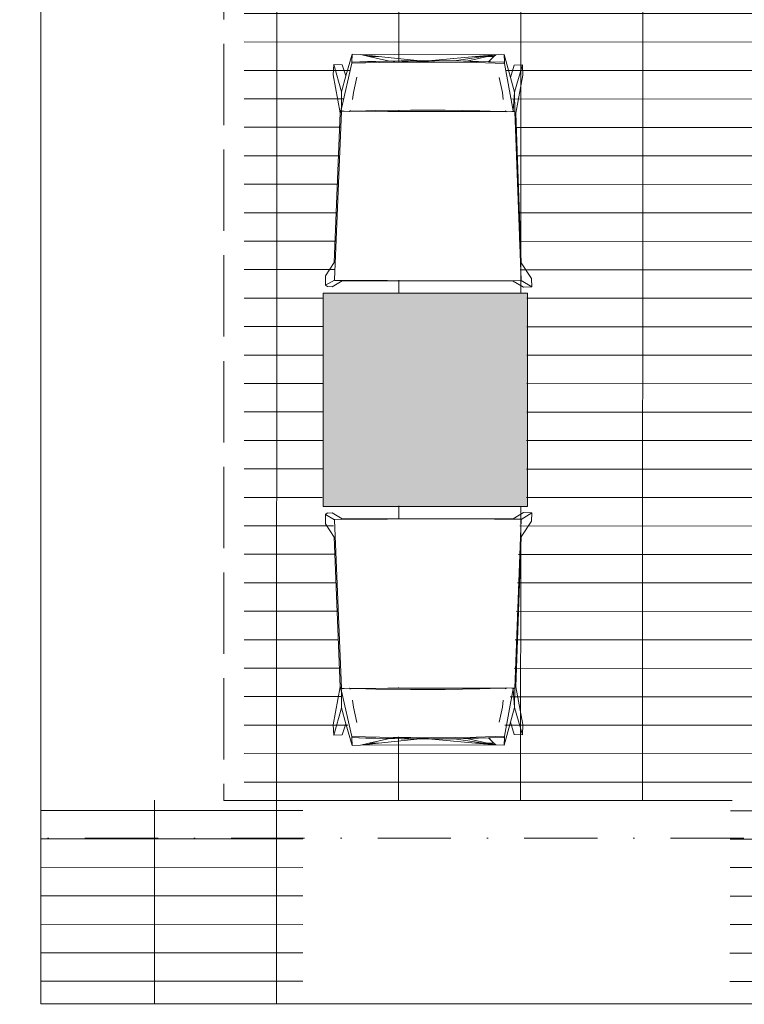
# Model space of a CAD drawing. Header units: millimetres. Extents: x -19278 to 18011, y -32369 to 41467.
# Tile 16 of 64: x -17108 to -15326, y 6915 to 9336. Entities that reach past the tile are written whole.
import ezdxf
from ezdxf.xclip import XClip

# ---------------------------------------------------------------- set-up
doc = ezdxf.new("R2010")
doc.units = ezdxf.units.MM
doc.header["$MEASUREMENT"] = 0
doc.header["$XCLIPFRAME"] = 0
doc.linetypes.add('Kropki i Kreski', pattern=[360, 180, -90, 0, -90])
doc.linetypes.add('Przerywana długa', pattern=[260, 200, -60])
for name, color, linetype in [('2D - Rysunki i Obrazki', 7, 'Continuous'), ('PT.A.01_1_Rzuty - ogródek_Nr_pióra__7', 7, 'Continuous'), ('PT.A.01_1_Wnętrze - umeblowanie_Nr_pióra__19', 7, 'Continuous')]:
    doc.layers.add(name, color=color, linetype=linetype)
for name, color, linetype, lineweight, true_color in [('PT.A.01_1_0_Nr_pióra__92_Nr_pióra__11', 7, 'Continuous', 18, 0xbf8080), ('PT.A.01_1_Rzuty - ogródek_Nr_pióra__161_Nr_pióra__14', 7, 'Continuous', 18, 0x6a6a6a), ('PT.A.01_1_Rzuty - ogródek_Nr_pióra__205_Nr_pióra__2', 7, 'Continuous', 18, 0xe8e8e8)]:
    doc.layers.add(name, color=color, linetype=linetype, lineweight=lineweight, true_color=true_color)
for name, color, linetype, lineweight in [('PT.A.01_1_Osie_Nr_pióra__101_Nr_pióra__252', 252, 'Continuous', 18), ('PT.A.01_1_Rzuty - ogródek_Nr_pióra__1_Nr_pióra__7', 7, 'Continuous', 18), ('PT.A.01_1_Wnętrze - umeblowanie_Nr_pióra__1_Nr_pióra__7', 7, 'Continuous', 18)]:
    doc.layers.add(name, color=color, linetype=linetype, lineweight=lineweight)

# ---------------------------------------------------------------- blocks, each defined once
blk = doc.blocks.new('Rysunek_1_1', base_point=(2114.4, 3072.6))
at = {"layer": 'PT.A.01_1_Rzuty - ogródek_Nr_pióra__7', "linetype": 'Continuous', "lineweight": 0, "true_color": 0x000000}
h = blk.add_hatch(dxfattribs=at)
h.set_pattern_fill('Siatka_60x120_kopia_kopi_DE', color=18, style=0, pattern_type=2)
h.set_pattern_definition([(359.9746, (-15575.81, 9211.21), (0.031, 70), []), (89.975, (-15575.8, 9211.2), (-300, 0.133), [])])
h.paths.add_polyline_path([(-17056.4, 7416.9), (-17056.4, 6916.1), (-16411.8, 6915.6), (-16411.8, 7415.6), (-15360.6, 7415.6), (-15361.8, 6915.6), (-15161.8, 6915.1), (-15161.8, 7415.6), (-14111.7, 7415.6), (-14111.7, 6916.2), (-14056.4, 6916.1), (-14056.4, 11317), (-15306.4, 11317), (-15306.4, 11617), (-16556.4, 11617), (-16556.4, 7416.9)])
h.paths.add_polyline_path([(-16320.8, 7687.1), (-16320.8, 7692.2), (-16318.8, 7692.2), (-15898.2, 7692), (-15919.9, 7575.4), (-15989.3, 7573.3), (-16091.4, 7572), (-16193.5, 7572.8), (-16295.6, 7575.6)], flags=0)
h.paths.add_polyline_path([(-16320.8, 7693.3), (-16336.8, 8108.5), (-16336.8, 8109.2), (-16271.4, 8109.6), (-16205.9, 8109.8), (-16140.2, 8109.9), (-16074.6, 8109.9), (-16009, 8109.7), (-15943.4, 8109.4), (-15878, 8108.9), (-15878, 8108.2), (-15894.5, 7693.1), (-15901.9, 7693.1), (-15915.1, 7693.9), (-15915.1, 7693.2), (-15943.6, 7693.4), (-16009.2, 7693.8), (-16074.8, 7694), (-16140.5, 7694), (-16206.1, 7693.9), (-16271.7, 7693.6), (-16300.2, 7693.5), (-16300.2, 7694.1), (-16313.4, 7693.4)], flags=0)
h.paths.add_polyline_path([(-15861.9, 8140), (-16364.1, 8141.1), (-16362.9, 8665.6), (-15860.7, 8664.4)], flags=0)
h.paths.add_polyline_path([(-16335.5, 8697.4), (-16335.5, 8698.1), (-16317.4, 9113.2), (-16310.1, 9113.1), (-16296.9, 9112.4), (-16296.9, 9113), (-16268.3, 9112.7), (-16202.8, 9112.1), (-16137.2, 9111.7), (-16071.5, 9111.4), (-16005.9, 9111.3), (-15940.3, 9111.3), (-15911.8, 9111.4), (-15911.8, 9110.8), (-15898.6, 9111.4), (-15891.2, 9111.5), (-15876.6, 8696.2), (-15876.6, 8695.6), (-15942, 8695.4), (-16007.6, 8695.4), (-16073.2, 8695.5), (-16138.9, 8695.8), (-16204.5, 8696.2), (-16270, 8696.7)], flags=0)
h.paths.add_polyline_path([(-16315.5, 9114.3), (-16317.5, 9114.3), (-16317.4, 9119.4), (-16291.7, 9230.8), (-16189.6, 9233.2), (-16087.5, 9233.4), (-15985.4, 9231.7), (-15916, 9229.3), (-15894.9, 9112.6)], flags=0)
h.paths.add_polyline_path([(-15116.6, 7684.3), (-15116.7, 7689.4), (-15114.6, 7689.4), (-14694.1, 7689.2), (-14715.7, 7572.5), (-14785.2, 7570.5), (-14887.3, 7569.2), (-14989.4, 7570), (-15091.4, 7572.8)], flags=0)
h.paths.add_polyline_path([(-15109.3, 7690.6), (-15116.6, 7690.5), (-15132.7, 8105.7), (-15132.7, 8106.4), (-15067.3, 8106.8), (-15001.7, 8107), (-14936.1, 8107.1), (-14870.4, 8107.1), (-14804.8, 8106.9), (-14739.3, 8106.6), (-14673.8, 8106.1), (-14673.8, 8105.4), (-14690.4, 7690.3), (-14697.7, 7690.3), (-14710.9, 7691), (-14711, 7690.4), (-14739.5, 7690.6), (-14805.1, 7691), (-14870.7, 7691.1), (-14936.3, 7691.2), (-15002, 7691.1), (-15067.5, 7690.8), (-15096, 7690.7), (-15096.1, 7691.3)], flags=0)
h.paths.add_polyline_path([(-15159.9, 8138.3), (-15158.7, 8662.8), (-14154.4, 8660.4), (-14155.6, 8136)], flags=0)
h.paths.add_polyline_path([(-15131.3, 8694.6), (-15131.3, 8695.3), (-15113.3, 9110.4), (-15106, 9110.3), (-15092.8, 9109.5), (-15092.7, 9110.2), (-15064.2, 9109.9), (-14998.7, 9109.3), (-14933, 9108.9), (-14867.4, 9108.6), (-14801.7, 9108.5), (-14736.2, 9108.5), (-14707.7, 9108.6), (-14707.6, 9108), (-14694.4, 9108.6), (-14687.1, 9108.6), (-14672.5, 8693.4), (-14672.5, 8692.8), (-14737.9, 8692.6), (-14803.4, 8692.6), (-14869.1, 8692.7), (-14934.7, 8692.9), (-15000.4, 8693.4), (-15065.9, 8693.9)], flags=0)
h.paths.add_polyline_path([(-15111.3, 9111.5), (-15113.4, 9111.5), (-15113.3, 9116.6), (-15087.6, 9228), (-14985.5, 9230.3), (-14883.4, 9230.6), (-14781.3, 9228.9), (-14711.9, 9226.5), (-14690.7, 9109.8)], flags=0)
h.paths.add_polyline_path([(-15083.5, 9538), (-15108.7, 9649.5), (-15108.7, 9654.6), (-15106.7, 9654.6), (-14686.1, 9654.4), (-14707.8, 9537.7), (-14777.2, 9535.7), (-14879.3, 9534.4), (-14981.4, 9535.2)], flags=0)
h.paths.add_polyline_path([(-15108.7, 9655.7), (-15124.7, 10070.9), (-15124.7, 10071.6), (-15059.3, 10072), (-14993.8, 10072.2), (-14928.1, 10072.3), (-14862.5, 10072.3), (-14796.9, 10072.1), (-14731.3, 10071.8), (-14665.9, 10071.3), (-14665.9, 10070.6), (-14682.4, 9655.5), (-14689.8, 9655.5), (-14703, 9656.2), (-14703, 9655.6), (-14731.5, 9655.8), (-14797.1, 9656.2), (-14862.7, 9656.3), (-14928.4, 9656.4), (-14994, 9656.3), (-15059.6, 9656), (-15088.1, 9655.8), (-15088.1, 9656.5), (-15101.3, 9655.8)], flags=0)
h.paths.add_polyline_path([(-15152, 10103.5), (-15150.8, 10628), (-14146.4, 10625.6), (-14147.7, 10101.2)], flags=0)
h.paths.add_polyline_path([(-14614.5, 7683.1), (-14614.5, 7688.3), (-14612.5, 7688.2), (-14191.9, 7688), (-14213.6, 7571.4), (-14283, 7569.3), (-14385.1, 7568), (-14487.2, 7568.8), (-14589.3, 7571.6)], flags=0)
h.paths.add_polyline_path([(-14614.5, 7689.3), (-14630.5, 8104.5), (-14630.5, 8105.2), (-14565.1, 8105.6), (-14499.6, 8105.8), (-14433.9, 8106), (-14368.3, 8105.9), (-14302.6, 8105.7), (-14237.1, 8105.4), (-14171.7, 8104.9), (-14171.7, 8104.3), (-14188.2, 7689.1), (-14195.6, 7689.2), (-14208.8, 7689.9), (-14208.8, 7689.3), (-14237.3, 7689.4), (-14302.9, 7689.8), (-14368.5, 7690), (-14434.2, 7690), (-14499.8, 7689.9), (-14565.4, 7689.6), (-14593.9, 7689.5), (-14593.9, 7690.1), (-14607.1, 7689.4)], flags=0)
h.paths.add_polyline_path([(-15123.4, 10659.8), (-15123.4, 10660.5), (-15105.3, 11075.6), (-15098, 11075.5), (-15084.8, 11074.7), (-15084.8, 11075.4), (-15056.2, 11075.1), (-14990.7, 11074.5), (-14925.1, 11074.1), (-14859.4, 11073.8), (-14793.8, 11073.7), (-14728.2, 11073.7), (-14699.7, 11073.8), (-14699.7, 11073.2), (-14686.5, 11073.8), (-14679.1, 11073.8), (-14664.5, 10658.6), (-14664.5, 10657.9), (-14729.9, 10657.8), (-14795.5, 10657.7), (-14861.1, 10657.9), (-14926.8, 10658.1), (-14992.4, 10658.6), (-15057.9, 10659.1)], flags=0)
h.paths.add_polyline_path([(-14629.2, 8693.5), (-14629.1, 8694.1), (-14611.1, 9109.2), (-14603.8, 9109.1), (-14590.6, 9108.4), (-14590.6, 9109), (-14562, 9108.7), (-14496.5, 9108.1), (-14430.9, 9107.7), (-14365.2, 9107.4), (-14299.6, 9107.3), (-14234, 9107.3), (-14205.5, 9107.4), (-14205.5, 9106.8), (-14192.3, 9107.4), (-14184.9, 9107.5), (-14170.3, 8692.2), (-14170.3, 8691.6), (-14235.7, 8691.4), (-14301.3, 8691.4), (-14366.9, 8691.5), (-14432.6, 8691.8), (-14498.2, 8692.2), (-14563.7, 8692.7)], flags=0)
h.paths.add_polyline_path([(-15103.4, 11076.7), (-15105.4, 11076.7), (-15105.3, 11081.8), (-15079.6, 11193.2), (-14977.5, 11195.5), (-14875.4, 11195.8), (-14773.3, 11194.1), (-14703.9, 11191.7), (-14682.8, 11074.9)], flags=0)
h.paths.add_polyline_path([(-14611.2, 9110.3), (-14611.1, 9115.4), (-14585.4, 9226.9), (-14483.3, 9229.2), (-14381.2, 9229.4), (-14279.1, 9227.7), (-14209.7, 9225.3), (-14188.6, 9108.6), (-14609.1, 9110.3)], flags=0)
h.paths.add_polyline_path([(-14606.5, 9648.3), (-14606.6, 9653.5), (-14604.5, 9653.4), (-14183.9, 9653.2), (-14205.6, 9536.6), (-14275, 9534.5), (-14377.1, 9533.2), (-14479.2, 9534), (-14581.3, 9536.8)], flags=0)
h.paths.add_polyline_path([(-14599.2, 9654.6), (-14606.5, 9654.5), (-14622.6, 10069.7), (-14622.6, 10070.4), (-14557.2, 10070.8), (-14491.6, 10071), (-14426, 10071.1), (-14360.3, 10071.1), (-14294.7, 10070.9), (-14229.1, 10070.6), (-14163.7, 10070.1), (-14163.7, 10069.4), (-14180.3, 9654.3), (-14187.6, 9654.4), (-14200.8, 9655.1), (-14200.8, 9654.5), (-14229.4, 9654.6), (-14294.9, 9655), (-14360.6, 9655.2), (-14426.2, 9655.2), (-14491.8, 9655.1), (-14557.4, 9654.8), (-14585.9, 9654.7), (-14586, 9655.3)], flags=0)
h.paths.add_polyline_path([(-14555.8, 10657.9), (-14621.2, 10658.7), (-14621.2, 10659.3), (-14603.2, 11074.4), (-14595.9, 11074.3), (-14582.6, 11073.6), (-14582.6, 11074.2), (-14554.1, 11073.9), (-14488.5, 11073.3), (-14422.9, 11072.9), (-14357.3, 11072.6), (-14291.6, 11072.5), (-14226.1, 11072.5), (-14197.5, 11072.6), (-14197.5, 11072), (-14184.3, 11072.6), (-14177, 11072.7), (-14162.4, 10657.4), (-14162.4, 10656.8), (-14227.8, 10656.6), (-14293.3, 10656.6), (-14359, 10656.7), (-14424.6, 10657), (-14490.2, 10657.4)], flags=0)
h.paths.add_polyline_path([(-14601.2, 11075.5), (-14603.3, 11075.5), (-14603.2, 11080.6), (-14577.4, 11192.1), (-14475.4, 11194.4), (-14373.3, 11194.6), (-14271.2, 11192.9), (-14201.7, 11190.5), (-14180.6, 11073.8)], flags=0)
at = {"layer": 'PT.A.01_1_Wnętrze - umeblowanie_Nr_pióra__19', "linetype": 'Continuous', "lineweight": 0, "true_color": 0xffffff}
blk.add_hatch(color=7, dxfattribs=at).paths.add_polyline_path([(-16361.6, 8663.8), (-16361.6, 8139.3), (-15859.4, 8139.3), (-15859.4, 8663.8)])
at = {"layer": 'PT.A.01_1_0_Nr_pióra__92_Nr_pióra__11', "linetype": 'Przerywana długa', "flags": 128}
for points in [[(-16606.4, 11617), (-16606.4, 7416.1)], [(-16606.4, 7416.1), (-14106.4, 7416.1)]]:
    blk.add_lwpolyline(points, dxfattribs=at)
at = {"layer": 'PT.A.01_1_Osie_Nr_pióra__101_Nr_pióra__252', "linetype": 'Kropki i Kreski'}
blk.add_line((-18028.2, 7323.5), (370.6, 7323.5), dxfattribs=at)
at = {"layer": 'PT.A.01_1_Rzuty - ogródek_Nr_pióra__161_Nr_pióra__14', "linetype": 'Continuous', "flags": 128}
for points in [[(-17056.4, 7416.1), (-17056.4, 11617), (-14056.4, 11617), (-14056.4, 7416.1)], [(-15356.4, 7416.1), (-16406.4, 7416.1)]]:
    blk.add_lwpolyline(points, dxfattribs=at)
blk.add_lwpolyline([(-17056.4, 11617), (-14056.4, 11617), (-14056.4, 6916.1), (-17056.4, 6916.1)], close=True, dxfattribs=at)
at = {"layer": 'PT.A.01_1_Rzuty - ogródek_Nr_pióra__1_Nr_pióra__7', "linetype": 'Continuous'}
for p, q in [((-16291, 9251.4), (-16305.8, 9198.1)), ((-16291.7, 9232.2), (-16291, 9251.4)), ((-16291, 9251.4), (-16270.4, 9250.7)), ((-16291, 9251.4), (-16291, 9251.4)), ((-16249.9, 9246.1), (-16270.4, 9250.7)), ((-16270.4, 9250.7), (-16225.9, 9246.1)), ((-16270.4, 9250.7), (-15937.4, 9250.1)), ((-15937.4, 9250.1), (-15987.6, 9245.6)), ((-15937.4, 9250.1), (-15967.6, 9245.6)), ((-15957.7, 9245.6), (-15937.4, 9250.1)), ((-15937.4, 9250.1), (-15942.2, 9245.6)), ((-15937.4, 9250.1), (-15916.7, 9250.7)), ((-15901.3, 9194.1), (-15916.7, 9250.7)), ((-15916.7, 9250.7), (-15916.1, 9231.5)), ((-16335.9, 9226.4), (-16337.1, 9200.7)), ((-16316.7, 9158.6), (-16335.9, 9226.4)), ((-16335.9, 9226.4), (-16315.3, 9225.3)), ((-16317.2, 9117.7), (-16291.8, 9229.2)), ((-16315.3, 9225.3), (-16305.8, 9198.1)), ((-16291.8, 9229.2), (-16189.7, 9231.7)), ((-16291.8, 9229.2), (-16291.7, 9230.7)), ((-16291.7, 9232.2), (-16253.2, 9233.4)), ((-16291.7, 9232.2), (-16256.9, 9233.1)), ((-16291.7, 9230.7), (-16291.7, 9232.2)), ((-16253.2, 9233.4), (-16256.9, 9233.1)), ((-16253.2, 9233.4), (-16232.8, 9233.8)), ((-16250.2, 9233.3), (-16253.2, 9233.4)), ((-16253.2, 9233.4), (-16252.1, 9233.3)), ((-16198.9, 9234.5), (-16249.9, 9246.1)), ((-16225.9, 9246.1), (-16249.9, 9246.1)), ((-16232.7, 9233.8), (-16232.8, 9233.8)), ((-16232.5, 9233.8), (-16232.6, 9233.8)), ((-16232.5, 9233.8), (-16232.4, 9233.8)), ((-16232.3, 9233.8), (-16232.4, 9233.8)), ((-16232.1, 9233.8), (-16232.3, 9233.8)), ((-16188.9, 9234.6), (-16232.1, 9233.8)), ((-16225.9, 9246.1), (-16123.6, 9235.3)), ((-16207.6, 9234.4), (-16198.9, 9234.5)), ((-16198.7, 9234.5), (-16198.9, 9234.5)), ((-16193.3, 9234.6), (-16198.7, 9234.5)), ((-16193.3, 9234.6), (-16168.9, 9235)), ((-16185.4, 9234.7), (-16193.3, 9234.6)), ((-16189.7, 9231.7), (-16146.4, 9231.9)), ((-16188.9, 9234.6), (-16185.4, 9234.7)), ((-16185.3, 9234.7), (-16168.9, 9235)), ((-16169.9, 9234.8), (-16185.3, 9234.7)), ((-16168.9, 9235), (-16169.9, 9234.8)), ((-16169.9, 9234.8), (-16167.9, 9234.9)), ((-16168.9, 9235), (-16150, 9235)), ((-16167.9, 9234.9), (-16168.9, 9235)), ((-16167.9, 9234.9), (-16150, 9235)), ((-16167.1, 9234.7), (-16167.9, 9234.9)), ((-16167.1, 9234.7), (-16104.2, 9235.2)), ((-16167.1, 9234.7), (-16143.1, 9235.1)), ((-16146.4, 9231.9), (-16167.1, 9234.7)), ((-16150, 9235), (-16103.9, 9235.2)), ((-16150, 9235), (-16129, 9235.2)), ((-16146.4, 9231.9), (-16088.2, 9235)), ((-16146.4, 9231.9), (-16087.6, 9232.2)), ((-16142, 9235.1), (-16143.1, 9235.1)), ((-16104.4, 9235.2), (-16142, 9235.1)), ((-16125, 9235.3), (-16129, 9235.2)), ((-16125, 9235.3), (-16123.6, 9235.3)), ((-16123.6, 9235.3), (-16104.4, 9235.2)), ((-16104.4, 9235.2), (-16103.9, 9235.2)), ((-16103.9, 9235.2), (-16103.8, 9235.2)), ((-15987.6, 9245.6), (-16103.8, 9235.2)), ((-16103.8, 9235.2), (-16103.3, 9235.2)), ((-16102.8, 9235.2), (-16103.3, 9235.2)), ((-16102.6, 9235.2), (-16102.8, 9235.2)), ((-16100.8, 9235.2), (-16102.6, 9235.2)), ((-16085.7, 9235.2), (-16102.6, 9235.2)), ((-16088.2, 9235), (-16100.8, 9235.2)), ((-16100.8, 9235.2), (-16085.7, 9235.2)), ((-16100.8, 9235.2), (-16087, 9235.1)), ((-16088.2, 9235), (-16087, 9235.1)), ((-16087.6, 9232.2), (-15985.5, 9230.7)), ((-16087, 9235.1), (-16084.6, 9235.2)), ((-16065.9, 9235), (-16087, 9235.1)), ((-16085.7, 9235.2), (-16084.6, 9235.2)), ((-16084.6, 9235.2), (-16084.8, 9235.1)), ((-16084.6, 9235.2), (-16065.9, 9235)), ((-16065.9, 9235), (-16062.5, 9234.9)), ((-16065.9, 9235), (-16065.9, 9235)), ((-16062.5, 9234.9), (-16017.1, 9234.3)), ((-16062.5, 9234.9), (-16039.6, 9234.8)), ((-15967.6, 9245.6), (-16039.6, 9234.8)), ((-16039.6, 9234.8), (-16017.1, 9234.3)), ((-16016.9, 9234.3), (-16017.1, 9234.3)), ((-16016.4, 9234.3), (-16016.9, 9234.3)), ((-16016.4, 9234.3), (-16008.9, 9234.1)), ((-16016.4, 9234.3), (-16008.6, 9234.2)), ((-16008.9, 9234.1), (-16008.6, 9234.2)), ((-16008.9, 9234.1), (-16002.9, 9234)), ((-16008.6, 9234.2), (-15957.7, 9245.6)), ((-16008.6, 9234.2), (-16000.4, 9234.1)), ((-16002.9, 9234), (-16002.5, 9234)), ((-16002.5, 9234), (-16000.4, 9234.1)), ((-16002.5, 9234), (-16000.4, 9233.9)), ((-16000.4, 9234.1), (-15999.6, 9233.9)), ((-16000.4, 9234.1), (-15981.7, 9233.5)), ((-15999.3, 9233.9), (-16000.4, 9234.1)), ((-16000.3, 9233.9), (-16000.4, 9233.9)), ((-15999.8, 9233.9), (-16000.3, 9233.9)), ((-15999.2, 9233.9), (-15999.3, 9233.9)), ((-15999.2, 9233.9), (-15981.7, 9233.5)), ((-15967.6, 9245.6), (-15987.6, 9245.6)), ((-15985.5, 9230.7), (-15916, 9228.5)), ((-15981.4, 9233.5), (-15981.7, 9233.5)), ((-15980.7, 9233.5), (-15981.4, 9233.5)), ((-15979.9, 9233.5), (-15980.7, 9233.5)), ((-15979.9, 9233.5), (-15918.1, 9231.6)), ((-15979.9, 9233.5), (-15955.6, 9232.9)), ((-15942.2, 9245.6), (-15957.7, 9245.6)), ((-15942.2, 9245.6), (-15955.6, 9232.9)), ((-15955.6, 9232.9), (-15918.1, 9231.6)), ((-15918.1, 9231.6), (-15917.5, 9231.6)), ((-15917, 9231.6), (-15917.5, 9231.6)), ((-15917, 9231.6), (-15916.6, 9231.5)), ((-15916.1, 9231.5), (-15916.6, 9231.5)), ((-15916.1, 9231.5), (-15916.1, 9230)), ((-15916.1, 9230), (-15916, 9228.5)), ((-15916, 9228.5), (-15894.7, 9111.8)), ((-15892.5, 9224.6), (-15871.9, 9225.6)), ((-15871.9, 9225.6), (-15891.4, 9157.8)), ((-15870.8, 9199.9), (-15871.9, 9225.6)), ((-16337.1, 9200.7), (-16320.2, 9107.6)), ((-15901.3, 9194.1), (-15892.5, 9224.6)), ((-16305.8, 9198.1), (-16316.7, 9158.6)), ((-16279, 9195), (-16287, 9157.5)), ((-15928.9, 9194.3), (-15921.1, 9156.9)), ((-15891.4, 9157.8), (-15901.3, 9194.1)), ((-15888, 9106.8), (-15870.8, 9199.9)), ((-16316.7, 9158.6), (-16317.2, 9120.1)), ((-16287, 9157.5), (-16289.5, 9140.1)), ((-15918.9, 9139.9), (-15921.1, 9156.9)), ((-15894.3, 9112.3), (-15891.4, 9157.8)), ((-15890.9, 9110.6), (-15891.4, 9157.8)), ((-16320.2, 9107.6), (-16334.6, 8738.9)), ((-16317.2, 9111.5), (-16334.3, 8696.3)), ((-16320.2, 9107.6), (-16317.3, 9111.3)), ((-16317.2, 9120.1), (-16318.4, 9112.5)), ((-16318.4, 9112.5), (-16317.2, 9117.7)), ((-16317.3, 9111.3), (-16318.4, 9112.5)), ((-16317.3, 9112.6), (-16317.2, 9117.7)), ((-16317.3, 9111.3), (-16317.3, 9112.6)), ((-16315.2, 9112.6), (-16317.3, 9112.6)), ((-16317.2, 9111.5), (-16317.3, 9111.3)), ((-16309.9, 9111.4), (-16317.2, 9111.5)), ((-16296.7, 9110.7), (-16309.9, 9111.4)), ((-16296.6, 9111.3), (-16296.9, 9110.9)), ((-16296.9, 9110.9), (-16296.7, 9110.7)), ((-16296.7, 9110.7), (-16296.6, 9111.3)), ((-16296.6, 9111.3), (-16294.3, 9112.3)), ((-16295.5, 9112.2), (-16296.6, 9111.3)), ((-16296.6, 9111.3), (-16296.2, 9111.3)), ((-16294.4, 9112.2), (-16296.2, 9111.3)), ((-16296.2, 9111.3), (-16295.4, 9111.3)), ((-16294.5, 9113.1), (-16295.5, 9112.2)), ((-16295.4, 9111.3), (-16282.8, 9111.2)), ((-16282.8, 9111.2), (-16232, 9112.7)), ((-16282.8, 9111.2), (-16268.1, 9111.1)), ((-16268.1, 9111.1), (-16202.6, 9110.6)), ((-16232, 9112.7), (-16146.9, 9114)), ((-16202.6, 9110.6), (-16136.9, 9110.4)), ((-16146.9, 9114), (-16061.8, 9113.8)), ((-16136.9, 9110.4), (-16071.3, 9110.3)), ((-16071.3, 9110.3), (-16005.7, 9110.3)), ((-16061.8, 9113.8), (-15976.7, 9112.3)), ((-16005.7, 9110.3), (-15940.1, 9110.5)), ((-15976.7, 9112.3), (-15925.9, 9110.5)), ((-15940.1, 9110.5), (-15925.9, 9110.5)), ((-15925.9, 9110.5), (-15912.7, 9110.6)), ((-15912.7, 9110.6), (-15914.4, 9111.5)), ((-15914, 9112.4), (-15912.9, 9111.6)), ((-15912.9, 9111.6), (-15911.6, 9110.6)), ((-15912.7, 9110.6), (-15911.6, 9110.6)), ((-15911.6, 9110.6), (-15911.6, 9110.3)), ((-15911.3, 9110.3), (-15911.6, 9110.6)), ((-15911.6, 9110.3), (-15911.5, 9110)), ((-15898.3, 9110.7), (-15911.5, 9110)), ((-15891.1, 9110.7), (-15898.3, 9110.7)), ((-15894.3, 9112.3), (-15891.1, 9110.7)), ((-15891, 9110.7), (-15891.1, 9110.7)), ((-15891, 9110.7), (-15875.4, 8695.5)), ((-15890.9, 9110.6), (-15891, 9110.7)), ((-15874.9, 8738.1), (-15888, 9106.8)), ((-16334.6, 8738.9), (-16356.2, 8706.5)), ((-15849.9, 8700.2), (-15874.9, 8738.1)), ((-16356.2, 8706.5), (-16356, 8683.3)), ((-16334.4, 8696.2), (-16356, 8683.3)), ((-16315.3, 8694.5), (-16340.1, 8679.6)), ((-16334.4, 8695.4), (-16334.4, 8696.2)), ((-16334.3, 8695.7), (-16334.4, 8695.4)), ((-16269, 8694.9), (-16334.4, 8695.4)), ((-16334.3, 8695.7), (-16334.3, 8696.3)), ((-16268.8, 8695.1), (-16334.3, 8695.7)), ((-15894.4, 8693.7), (-16315.3, 8694.5)), ((-16203.4, 8694.5), (-16269, 8694.9)), ((-16203.3, 8694.7), (-16268.8, 8695.1)), ((-16137.7, 8694.2), (-16203.4, 8694.5)), ((-16137.7, 8694.4), (-16203.3, 8694.7)), ((-16072, 8694.3), (-16137.7, 8694.4)), ((-16072, 8694.1), (-16137.7, 8694.2)), ((-16006.4, 8694.4), (-16072, 8694.3)), ((-16006.3, 8694.1), (-16072, 8694.1)), ((-15940.8, 8694.5), (-16006.4, 8694.4)), ((-15940.7, 8694.3), (-16006.3, 8694.1)), ((-15875.4, 8694.9), (-15940.8, 8694.5)), ((-15875.2, 8694.6), (-15940.7, 8694.3)), ((-15869.6, 8678.8), (-15894.4, 8693.7)), ((-15875.4, 8695.5), (-15875.4, 8694.9)), ((-15875.4, 8694.9), (-15875.2, 8694.6)), ((-15849, 8679.6), (-15875.2, 8695.4)), ((-15875.2, 8695.4), (-15875.2, 8694.6)), ((-15849, 8679.6), (-15849.9, 8700.2)), ((-16356, 8683.3), (-16351.2, 8680.1)), ((-16351.2, 8679.6), (-16351.2, 8680.1)), ((-16351.2, 8680.1), (-16340.1, 8679.6)), ((-15869.6, 8678.8), (-15849, 8679.6)), ((-16361.6, 8663.8), (-16361.6, 8139.3)), ((-16361.6, 8663.8), (-15859.4, 8663.8)), ((-15859.4, 8663.8), (-15859.4, 8139.3)), ((-15859.4, 8139.3), (-16361.6, 8139.3)), ((-16356.2, 8096.6), (-16356, 8119.7)), ((-16356, 8119.7), (-16351.2, 8123.5)), ((-16334.4, 8106.8), (-16356, 8119.7)), ((-16351.2, 8123), (-16340.1, 8123.5)), ((-16351.2, 8123.5), (-16351.2, 8123)), ((-16315.3, 8108.6), (-16340.1, 8123.5)), ((-15869.6, 8124.3), (-15894.4, 8109.3)), ((-15849, 8123.5), (-15875.2, 8107.6)), ((-15869.6, 8124.3), (-15849, 8123.5)), ((-15849, 8123.5), (-15849.9, 8102.9)), ((-16334.6, 8064.2), (-16356.2, 8096.6)), ((-16269, 8108.2), (-16334.4, 8107.6)), ((-16334.3, 8107.4), (-16334.4, 8107.6)), ((-16334.4, 8107.6), (-16334.4, 8106.8)), ((-16268.8, 8107.9), (-16334.3, 8107.4)), ((-16334.3, 8107.4), (-16334.3, 8106.7)), ((-16317.2, 7691.6), (-16334.3, 8106.7)), ((-15894.4, 8109.3), (-16315.3, 8108.6)), ((-16203.4, 8108.6), (-16269, 8108.2)), ((-16203.3, 8108.4), (-16268.8, 8107.9)), ((-16137.7, 8108.9), (-16203.4, 8108.6)), ((-16137.7, 8108.6), (-16203.3, 8108.4)), ((-16072, 8109), (-16137.7, 8108.9)), ((-16072, 8108.7), (-16137.7, 8108.6)), ((-16006.3, 8108.9), (-16072, 8109)), ((-16006.4, 8108.7), (-16072, 8108.7)), ((-15940.8, 8108.5), (-16006.4, 8108.7)), ((-15940.7, 8108.8), (-16006.3, 8108.9)), ((-15875.4, 8108.2), (-15940.8, 8108.5)), ((-15875.2, 8108.4), (-15940.7, 8108.8)), ((-15891, 7692.3), (-15875.4, 8107.5)), ((-15875.4, 8108.2), (-15875.2, 8108.4)), ((-15875.4, 8107.5), (-15875.4, 8108.2)), ((-15875.2, 8107.6), (-15875.2, 8108.4)), ((-15849.9, 8102.9), (-15874.9, 8065)), ((-16320.2, 7695.5), (-16334.6, 8064.2)), ((-15874.9, 8065), (-15888, 7696.2)), ((-16337.1, 7602.4), (-16320.2, 7695.5)), ((-16320.2, 7695.5), (-16317.3, 7691.7)), ((-16317.3, 7691.7), (-16318.4, 7690.5)), ((-16317.2, 7682.9), (-16318.4, 7690.5)), ((-16318.4, 7690.5), (-16317.2, 7685.4)), ((-16317.3, 7691.7), (-16317.3, 7690.5)), ((-16317.2, 7691.6), (-16317.3, 7691.7)), ((-16317.3, 7690.5), (-16317.2, 7685.4)), ((-16315.2, 7690.5), (-16317.3, 7690.5)), ((-16309.9, 7691.7), (-16317.2, 7691.6)), ((-16317.2, 7685.4), (-16291.8, 7573.9)), ((-16316.7, 7644.5), (-16317.2, 7682.9)), ((-16296.7, 7692.4), (-16309.9, 7691.7)), ((-16296.9, 7692.1), (-16296.7, 7692.4)), ((-16296.6, 7691.8), (-16296.9, 7692.1)), ((-16296.7, 7692.4), (-16296.6, 7691.8)), ((-16295.5, 7690.8), (-16296.6, 7691.8)), ((-16296.6, 7691.8), (-16296.2, 7691.8)), ((-16296.6, 7691.8), (-16294.3, 7690.8)), ((-16296.2, 7691.8), (-16295.4, 7691.8)), ((-16294.4, 7690.9), (-16296.2, 7691.8)), ((-16294.5, 7690), (-16295.5, 7690.8)), ((-16295.4, 7691.8), (-16282.8, 7691.9)), ((-16282.8, 7691.9), (-16268.1, 7692)), ((-16282.8, 7691.9), (-16232, 7690.3)), ((-16268.1, 7692), (-16202.6, 7692.4)), ((-16232, 7690.3), (-16146.9, 7689.1)), ((-16202.6, 7692.4), (-16136.9, 7692.7)), ((-16146.9, 7689.1), (-16061.8, 7689.2)), ((-16136.9, 7692.7), (-16071.3, 7692.8)), ((-16071.3, 7692.8), (-16005.7, 7692.8)), ((-16061.8, 7689.2), (-15976.7, 7690.8)), ((-16005.7, 7692.8), (-15940.1, 7692.6)), ((-15976.7, 7690.8), (-15925.9, 7692.5)), ((-15940.1, 7692.6), (-15925.9, 7692.5)), ((-15925.9, 7692.5), (-15912.7, 7692.5)), ((-15916, 7574.6), (-15894.7, 7691.2)), ((-15912.7, 7692.5), (-15914.4, 7691.6)), ((-15914, 7690.7), (-15912.9, 7691.5)), ((-15912.9, 7691.5), (-15911.6, 7692.5)), ((-15912.7, 7692.5), (-15911.6, 7692.5)), ((-15911.6, 7692.8), (-15911.5, 7693.1)), ((-15911.3, 7692.8), (-15911.6, 7692.5)), ((-15911.6, 7692.5), (-15911.6, 7692.8)), ((-15898.3, 7692.4), (-15911.5, 7693.1)), ((-15891.1, 7692.3), (-15898.3, 7692.4)), ((-15894.3, 7690.8), (-15891.1, 7692.3)), ((-15894.3, 7690.8), (-15891.4, 7645.3)), ((-15890.9, 7692.5), (-15891.4, 7645.3)), ((-15891, 7692.3), (-15891.1, 7692.3)), ((-15890.9, 7692.5), (-15891, 7692.3)), ((-15888, 7696.2), (-15870.8, 7603.2)), ((-16287, 7645.6), (-16289.5, 7663)), ((-15918.9, 7663.2), (-15921.1, 7646.2)), ((-16316.7, 7644.5), (-16335.9, 7576.6)), ((-16305.8, 7605), (-16316.7, 7644.5)), ((-16279, 7608), (-16287, 7645.6)), ((-15928.9, 7608.8), (-15921.1, 7646.2)), ((-15891.4, 7645.3), (-15901.3, 7608.9)), ((-15871.9, 7577.4), (-15891.4, 7645.3)), ((-16315.3, 7577.7), (-16305.8, 7605)), ((-16291, 7551.7), (-16305.8, 7605)), ((-15901.3, 7608.9), (-15916.7, 7552.3)), ((-15901.3, 7608.9), (-15892.5, 7578.5)), ((-15870.8, 7603.2), (-15871.9, 7577.4)), ((-16335.9, 7576.6), (-16337.1, 7602.4)), ((-15892.5, 7578.5), (-15871.9, 7577.4)), ((-16335.9, 7576.6), (-16315.3, 7577.7)), ((-16291.8, 7573.9), (-16189.7, 7571.3)), ((-16291.8, 7573.9), (-16291.7, 7572.4)), ((-16291.7, 7572.4), (-16291.7, 7570.9)), ((-16291.7, 7570.9), (-16291, 7551.7)), ((-16291.7, 7570.9), (-16253.2, 7569.7)), ((-16291.7, 7570.9), (-16256.9, 7569.9)), ((-16249.9, 7557), (-16270.4, 7552.3)), ((-16270.4, 7552.3), (-16225.9, 7557)), ((-16253.2, 7569.7), (-16256.9, 7569.9)), ((-16250.2, 7569.8), (-16253.2, 7569.7)), ((-16253.2, 7569.7), (-16252.1, 7569.8)), ((-16253.2, 7569.7), (-16232.8, 7569.3)), ((-16198.9, 7568.5), (-16249.9, 7557)), ((-16225.9, 7557), (-16249.9, 7557)), ((-16232.7, 7569.3), (-16232.8, 7569.3)), ((-16232.5, 7569.3), (-16232.6, 7569.3)), ((-16232.5, 7569.3), (-16232.4, 7569.3)), ((-16232.3, 7569.3), (-16232.4, 7569.3)), ((-16232.1, 7569.3), (-16232.3, 7569.3)), ((-16188.9, 7568.5), (-16232.1, 7569.3)), ((-16225.9, 7557), (-16123.6, 7567.7)), ((-16207.6, 7568.6), (-16198.9, 7568.5)), ((-16198.7, 7568.5), (-16198.9, 7568.5)), ((-16193.3, 7568.5), (-16198.7, 7568.5)), ((-16193.3, 7568.5), (-16168.9, 7568.1)), ((-16185.4, 7568.4), (-16193.3, 7568.5)), ((-16189.7, 7571.3), (-16146.4, 7571.1)), ((-16188.9, 7568.5), (-16185.4, 7568.4)), ((-16185.3, 7568.4), (-16168.9, 7568.1)), ((-16169.9, 7568.2), (-16185.3, 7568.4)), ((-16169.9, 7568.2), (-16167.9, 7568.2)), ((-16168.9, 7568.1), (-16169.9, 7568.2)), ((-16167.9, 7568.2), (-16168.9, 7568.1)), ((-16168.9, 7568.1), (-16150, 7568)), ((-16167.1, 7568.3), (-16167.9, 7568.2)), ((-16167.9, 7568.2), (-16150, 7568)), ((-16146.4, 7571.1), (-16167.1, 7568.3)), ((-16167.1, 7568.3), (-16104.2, 7567.9)), ((-16167.1, 7568.3), (-16143.1, 7568)), ((-16150, 7568), (-16103.9, 7567.9)), ((-16150, 7568), (-16129, 7567.8)), ((-16146.4, 7571.1), (-16088.2, 7568)), ((-16146.4, 7571.1), (-16087.6, 7570.8)), ((-16142, 7568), (-16143.1, 7568)), ((-16104.4, 7567.9), (-16142, 7568)), ((-16125, 7567.8), (-16129, 7567.8)), ((-16125, 7567.8), (-16123.6, 7567.7)), ((-16123.6, 7567.7), (-16104.4, 7567.9)), ((-16104.4, 7567.9), (-16103.9, 7567.9)), ((-16103.9, 7567.9), (-16103.8, 7567.9)), ((-16103.8, 7567.9), (-16103.3, 7567.9)), ((-15987.6, 7557.4), (-16103.8, 7567.9)), ((-16102.8, 7567.9), (-16103.3, 7567.9)), ((-16102.6, 7567.9), (-16102.8, 7567.9)), ((-16100.8, 7567.9), (-16102.6, 7567.9)), ((-16085.7, 7567.8), (-16102.6, 7567.9)), ((-16088.2, 7568), (-16100.8, 7567.9)), ((-16100.8, 7567.9), (-16087, 7568)), ((-16100.8, 7567.9), (-16085.7, 7567.8)), ((-16088.2, 7568), (-16087, 7568)), ((-16087.6, 7570.8), (-15985.5, 7572.3)), ((-16065.9, 7568.1), (-16087, 7568)), ((-16087, 7568), (-16084.6, 7567.8)), ((-16085.7, 7567.8), (-16084.6, 7567.8)), ((-16084.6, 7567.8), (-16084.8, 7568)), ((-16084.6, 7567.8), (-16065.9, 7568.1)), ((-16065.9, 7568.1), (-16062.5, 7568.1)), ((-16065.9, 7568.1), (-16065.9, 7568.1)), ((-16062.5, 7568.1), (-16017.1, 7568.8)), ((-16062.5, 7568.1), (-16039.6, 7568.3)), ((-16039.6, 7568.3), (-16017.1, 7568.8)), ((-15967.6, 7557.5), (-16039.6, 7568.3)), ((-16016.9, 7568.8), (-16017.1, 7568.8)), ((-16016.4, 7568.8), (-16016.9, 7568.8)), ((-16016.4, 7568.8), (-16008.9, 7569)), ((-16016.4, 7568.8), (-16008.6, 7568.9)), ((-16008.9, 7569), (-16002.9, 7569.1)), ((-16008.9, 7569), (-16008.6, 7568.9)), ((-16008.6, 7568.9), (-16000.4, 7569)), ((-16008.6, 7568.9), (-15957.7, 7557.5)), ((-16002.9, 7569.1), (-16002.5, 7569.1)), ((-16002.5, 7569.1), (-16000.4, 7569)), ((-16002.5, 7569.1), (-16000.4, 7569.1)), ((-16000.4, 7569), (-15981.7, 7569.6)), ((-16000.4, 7569), (-15999.6, 7569.2)), ((-15999.3, 7569.2), (-16000.4, 7569)), ((-16000.3, 7569.1), (-16000.4, 7569.1)), ((-15999.8, 7569.2), (-16000.3, 7569.1)), ((-15999.2, 7569.2), (-15999.3, 7569.2)), ((-15999.2, 7569.2), (-15981.7, 7569.6)), ((-15967.6, 7557.5), (-15987.6, 7557.4)), ((-15937.4, 7552.9), (-15987.6, 7557.4)), ((-15985.5, 7572.3), (-15916, 7574.6)), ((-15981.4, 7569.6), (-15981.7, 7569.6)), ((-15980.7, 7569.6), (-15981.4, 7569.6)), ((-15979.9, 7569.6), (-15980.7, 7569.6)), ((-15979.9, 7569.6), (-15918.1, 7571.5)), ((-15979.9, 7569.6), (-15955.6, 7570.2)), ((-15937.4, 7552.9), (-15967.6, 7557.5)), ((-15942.2, 7557.5), (-15957.7, 7557.5)), ((-15957.7, 7557.5), (-15937.4, 7552.9)), ((-15955.6, 7570.2), (-15918.1, 7571.5)), ((-15942.2, 7557.5), (-15955.6, 7570.2)), ((-15937.4, 7552.9), (-15942.2, 7557.5)), ((-15918.1, 7571.5), (-15917.5, 7571.5)), ((-15917, 7571.5), (-15917.5, 7571.5)), ((-15917, 7571.5), (-15916.6, 7571.5)), ((-15916.7, 7552.3), (-15916.1, 7571.5)), ((-15916.1, 7571.5), (-15916.6, 7571.5)), ((-15916.1, 7573), (-15916, 7574.6)), ((-15916.1, 7571.5), (-15916.1, 7573)), ((-16291, 7551.7), (-16270.4, 7552.3)), ((-16291, 7551.7), (-16291, 7551.7)), ((-16270.4, 7552.3), (-15937.4, 7552.9)), ((-15937.4, 7552.9), (-15916.7, 7552.3))]:
    blk.add_line(p, q, dxfattribs=at)
at = {"layer": 'PT.A.01_1_Rzuty - ogródek_Nr_pióra__205_Nr_pióra__2', "linetype": 'Continuous', "flags": 128}
blk.add_lwpolyline([(-17056.4, 11617), (-14056.4, 11617), (-14056.4, 6916.1), (-17056.4, 6916.1)], close=True, dxfattribs=at)
at = {"layer": 'PT.A.01_1_Wnętrze - umeblowanie_Nr_pióra__1_Nr_pióra__7', "linetype": 'Continuous', "flags": 128}
blk.add_lwpolyline([(-16361.6, 8663.8), (-15859.4, 8663.8), (-15859.4, 8139.3), (-16361.6, 8139.3)], close=True, dxfattribs=at)

msp = doc.modelspace()

# ---------------------------------------------------------------- block references
at = {"layer": '2D - Rysunki i Obrazki', "color": 151, "linetype": 'Continuous', "lineweight": 13, "true_color": 0x80c2ff}
ref = msp.add_blockref('Rysunek_1_1', (2114.4, 3072.6), dxfattribs=at)
XClip(ref).set_block_clipping_path([(-11177.5234049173, -36557.2258517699), (29952.3944637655, -28108.1790241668), (15406.2423630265, 42702.4169420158), (-25723.6755056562, 34253.3701144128)])

doc.saveas('drawing.dxf')
